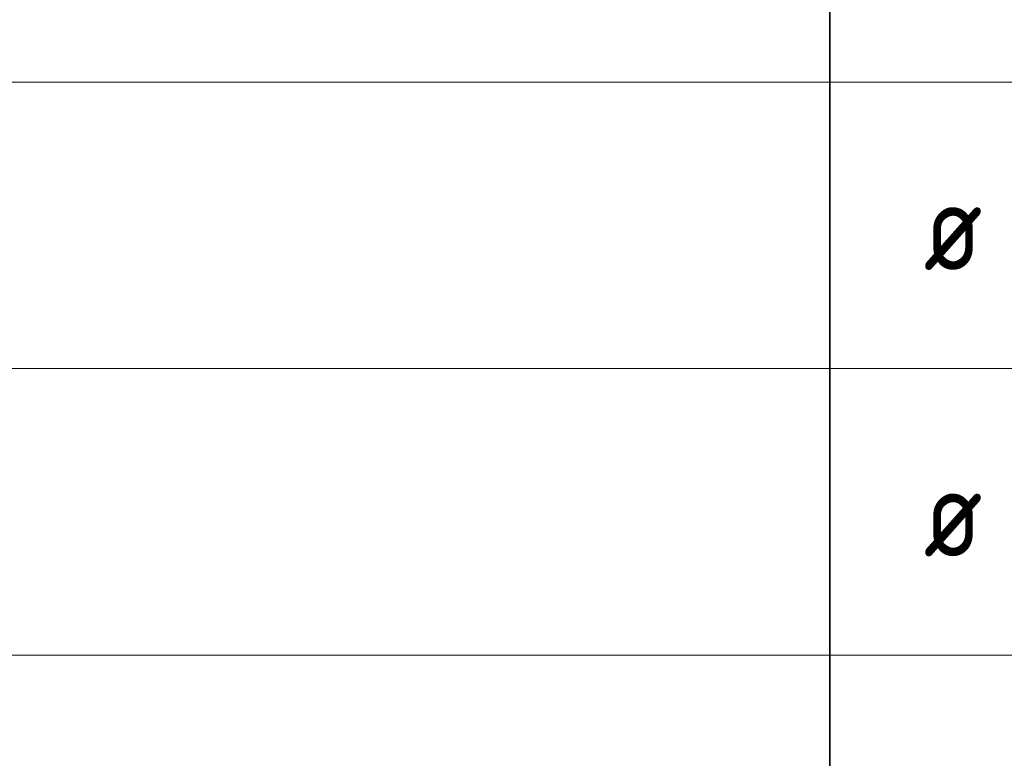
# Model space of a CAD drawing. Header units: metres. Extents: x -38 to 97, y -15 to 21.
# Tile 108 of 132: x 73.16 to 75.91, y 5.78 to 7.85. Entities that reach past the tile are written whole.
import ezdxf

# ---------------------------------------------------------------- set-up
doc = ezdxf.new("R2010")
doc.units = ezdxf.units.M
doc.styles.add('ISOCPEUR', font='txt')

msp = doc.modelspace()

# ---------------------------------------------------------------- linework, layer by layer
at = {"color": 7, "linetype": 'Continuous', "lineweight": 35, "transparency": 33554687}
for p, q in [((75.4198, 8.4717), (75.4198, 7.6717)), ((75.4198, 7.6717), (75.4198, 6.8717)), ((75.4198, 6.8717), (75.4198, 6.0717)), ((75.4198, 6.0717), (75.4198, 5.2717))]:
    msp.add_line(p, q, dxfattribs=at)
at = {"color": 7, "linetype": 'Continuous', "lineweight": 13, "transparency": 33554687}
for p, q in [((86.4198, 7.6717), (67.9198, 7.6717)), ((86.4198, 6.8717), (67.9198, 6.8717)), ((86.4198, 6.0717), (67.9198, 6.0717))]:
    msp.add_line(p, q, dxfattribs=at)

# ---------------------------------------------------------------- texts
at = {"color": 7, "linetype": 'Continuous', "lineweight": 35, "transparency": 33554687, "char_height": 0.25, "width": 0.327205, "attachment_point": 7, "style": 'ISOCPEUR'}
for insert in [(75.6817, 7.1467), (75.6817, 6.3467)]:
    msp.add_mtext('\\W0.82;ø', dxfattribs=dict(at, insert=insert))

doc.saveas('drawing.dxf')
